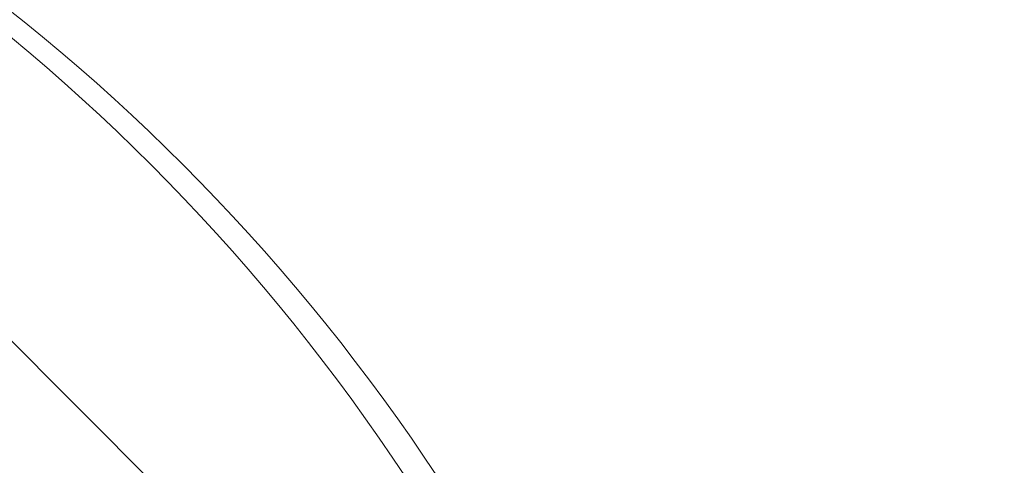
# Model space of a CAD drawing. Header units: metres. Extents: x 179483 to 180084, y 582739 to 582904.
# Tile 95 of 205: x 179769.342 to 179769.957, y 582815.976 to 582816.254. Entities that reach past the tile are written whole.
import ezdxf

# ---------------------------------------------------------------- set-up
doc = ezdxf.new("R2010")
doc.units = ezdxf.units.M
doc.layers.get('0').update_dxf_attribs({"linetype": 'CONTINUOUS', "lineweight": 9})
doc.layers.add('TA - VERDACHT_OBJECT', color=1, linetype='CONTINUOUS', lineweight=18)
doc.layers.add('TA - VRIJGEGEVEN TOT 4M-MV', color=3, linetype='CONTINUOUS', lineweight=18)
doc.styles.get("Standard").update_dxf_attribs({"font": 'arial.ttf'})

# ---------------------------------------------------------------- blocks, each defined once
blk = doc.blocks.new('Object')
at = {"lineweight": 20}
blk.add_circle((0, 0), 1.2358, dxfattribs=at)
at = {"color": 7}
blk.add_attdef('1', (-2.4803, 0.77411), '', height=1.2, dxfattribs=at)

msp = doc.modelspace()

# ---------------------------------------------------------------- hatches: boundary and pattern name
at = {"layer": 'TA - VRIJGEGEVEN TOT 4M-MV'}
h = msp.add_hatch(dxfattribs=at)
h.set_pattern_fill('ANSI31', color=256, scale=0.3, angle=90, style=0)
h.paths.add_polyline_path([(179736.90461, 582819.83279), (179732.64946, 582821.12549), (179729.81423, 582821.53386), (179723.25428, 582822.01522), (179721.5155, 582820.16668), (179722.11504, 582819.33318), (179723.64138, 582817.88511), (179731.02618, 582815.82705), (179733.22102, 582815.68073), (179739.04089, 582815.45463), (179745.88842, 582815.30894), (179750.25919, 582814.72617), (179757.65232, 582813.38196), (179757.66352, 582813.4305), (179760.34464, 582813.25411), (179760.58898, 582813.28344), (179762.69172, 582813.0997), (179765.03585, 582812.94548), (179770.7591, 582813.04249), (179770.71925, 582813.46749), (179770.45383, 582814.52917), (179770.11544, 582816.26726), (179766.78192, 582817.40768), (179764.45382, 582817.7957), (179761.6407, 582817.8927), (179759.70061, 582817.7957), (179758.36554, 582818.40911), (179751.00731, 582818.95987), (179748.55374, 582819.24266), (179745.829, 582818.08671), (179742.37254, 582819.95507), (179741.86764, 582820.01326)])

# ---------------------------------------------------------------- block references
at = {"layer": 'TA - VERDACHT_OBJECT', "linetype": 'ByBlock'}
for p in [(179768.55, 582815.29), (179768.57, 582815.29)]:
    msp.add_blockref('Object', p, dxfattribs=at)

doc.saveas('drawing.dxf')
